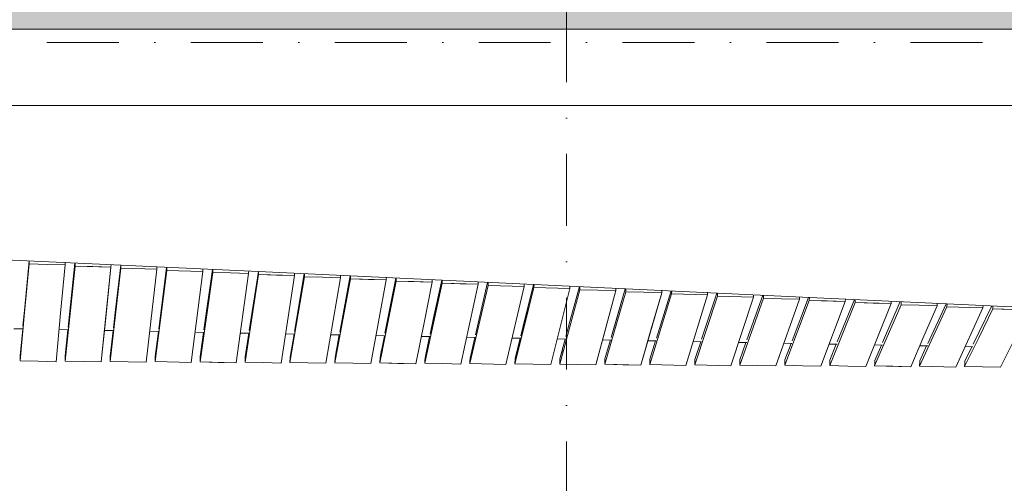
# Model space of a CAD drawing. Header units: millimetres. Extents: x -2530 to 151695, y -8763 to 71774.
# Tile 32 of 133: x 110460 to 115934, y 1335 to 3915. Entities that reach past the tile are written whole.
import ezdxf

# ---------------------------------------------------------------- set-up
doc = ezdxf.new("R2010")
doc.units = ezdxf.units.MM
doc.linetypes.add('RR_Level', pattern=[800, 400, -200, 0, -200])
for name, color, linetype, lineweight in [('A-FLOR-____-OTLN', 192, 'Continuous', 18), ('A-ROOF-____-PATT', 132, 'Continuous', 18), ('A-WALL-____-OTLN', 113, 'Continuous', 18), ('S-GRID-____-OTLN', 1, 'Continuous', 9)]:
    doc.layers.add(name, color=color, linetype=linetype, lineweight=lineweight)

# ---------------------------------------------------------------- blocks, each defined once
blk = doc.blocks.new('027_Gilde - ATC_FacadeModel_rvt-1-plot_V1 Copy 1')
at = {"layer": 'A-ROOF-____-PATT', "lineweight": 9}
h = blk.add_hatch(dxfattribs=at)
h.set_pattern_fill('FP_1', color=8, style=0, pattern_type=2)
h.set_pattern_definition([(0, (0, 0), (812.8, 203.2), [67.056, -542.544, 67.056, -542.544, -3251.2]), (0, (0, 0), (812.8, 203.2), [-1219.2, 67.056, -1152.144, 67.056, -542.544, -1422.4]), (0, (0, 0), (812.8, 203.2), [-3048, 67.056, -339.344, 67.056, -948.944]), (120, (304.8, 101.6), (-582.37636, 602.30545), [67.056, -542.544, 67.056, -542.544, -3251.2]), (120, (304.8, 101.6), (-582.37636, 602.30545), [-1219.2, 67.056, -1152.144, 67.056, -542.544, -1422.4]), (120, (304.8, 101.6), (-582.37636, 602.30545), [-3048, 67.056, -339.344, 67.056, -948.944]), (240, (406.4, 508), (-230.42364, -805.50545), [67.056, -542.544, 67.056, -542.544, -3251.2]), (240, (406.4, 508), (-230.42364, -805.50545), [-1219.2, 67.056, -1152.144, 67.056, -542.544, -1422.4]), (240, (406.4, 508), (-230.42364, -805.50545), [-3048, 67.056, -339.344, 67.056, -948.944])])
h.paths.add_polyline_path([(51009.7, -4538.2), (65122.7, -4538.2), (69734.2, 12361.8), (77301.3, 12361.8), (109159.8, 3861.8), (143425, 3861.8), (143424.6, 19116.3), (143372.5, 19102.3), (143380.3, 19073.3), (143187.1, 19021.6), (143179.3, 19050.5), (143090.8, 19026.7), (143098.5, 18997.8), (142944, 18956.4), (142936.2, 18985.2), (142812.8, 18952.1), (142820.5, 18923.3), (142666, 18881.9), (142658.2, 18910.7), (142520.6, 18873.8), (142528.3, 18845), (142373.7, 18803.6), (142366, 18832.3), (142214.8, 18791.7), (142222.5, 18763.1), (142068, 18721.7), (142060.2, 18750.3), (141876.3, 18700.9), (141883.9, 18672.4), (141768, 18641.3), (141760.2, 18669.8), (141543, 18611.5), (141550.6, 18583.1), (141434.7, 18552), (141426.9, 18580.4), (141192.8, 18517.6), (141200.4, 18489.2), (141084.5, 18458.2), (141076.7, 18486.5), (139169.2, 17974.8), (139169.2, 9724.8), (139163.5, 9594.1), (139146.4, 9464.4), (139118.1, 9336.6), (139078.7, 9211.8), (139028.7, 9090.9), (138968.2, 8974.8), (138897.9, 8864.5), (138818.3, 8760.6), (138729.9, 8664.2), (138633.4, 8575.8), (138529.6, 8496.1), (138419.2, 8425.8), (138303.1, 8365.4), (138182.2, 8315.3), (138057.4, 8275.9), (137929.7, 8247.6), (137799.9, 8230.5), (137669.2, 8224.8), (110234, 8225.3), (110113.1, 8230.5), (109973.5, 8249.8), (109855.6, 8275.9), (107383, 8937.3), (106400.5, 9195.7), (106266.9, 9159.9), (91617.5, 13083.8), (77249.6, 16861.2), (31941.5, 16861.2), (31941.5, 16959.3), (31905.8, 16925.4), (31875.8, 16925.3), (31875.8, 17125.6), (31904, 17152.4), (31904, 17167.8), (31834.5, 17101.7), (31804.1, 17101.5), (31804.1, 17211.8), (24866.5, 17211.8), (24866.5, -4538.2), (48118.7, -4538.2)])
h.paths.add_polyline_path([(59682.5, -356.6), (30491.5, -356.6), (30360, -350.5), (30229.6, -332.3), (30101.5, -302.2), (29976.7, -260.3), (29856.3, -207.2), (29741.3, -143.1), (29632.7, -68.7), (29531.5, 15.3), (29438.4, 108.4), (29354.3, 209.7), (29279.9, 318.3), (29215.9, 433.3), (29162.7, 553.7), (29120.9, 678.5), (29090.7, 806.6), (29072.6, 937), (29066.5, 1068.4), (29066.5, 11586.8), (29072.6, 11718.3), (29090.7, 11848.6), (29120.9, 11976.8), (29162.7, 12101.6), (29215.9, 12222), (29279.9, 12337), (29354.3, 12445.6), (29438.4, 12546.8), (29531.5, 12639.9), (29632.7, 12724), (29742.7, 12799.1), (29856.3, 12862.4), (29976.7, 12915.6), (30101.5, 12957.4), (30229.6, 12987.5), (30360, 13005.7), (30491.5, 13011.8), (63692.1, 13011.8), (63822.8, 13005.8), (63952.4, 12987.8), (64079.8, 12958), (64204, 12916.7), (64323.8, 12864.1), (64440.7, 12799.1), (64546.5, 12727.2), (64647.5, 12644), (64740.5, 12551.9), (64824.6, 12451.7), (64899.2, 12344.2), (64963.5, 12230.2), (65017.2, 12110.9), (65059.7, 11987.1), (65090.6, 11860), (65109.8, 11730.6), (65117, 11599.9), (65109.3, 11446.5), (65095.4, 11339.4), (65066.8, 11211.7), (62196.7, 693.3), (62146.8, 546.1), (62103.4, 445.1), (62039.8, 328.6), (61965.7, 218.5), (61881.7, 115.8), (61788.5, 21.3), (61686.8, -64.1), (61577.7, -139.6), (61462, -204.7), (61340.8, -258.7), (61215.1, -301.3), (61086, -331.9), (60954.5, -350.4), (60821.9, -356.6)])
h.paths.add_polyline_path([(106423, 7998.2), (106123.1, 8006.6), (106131.5, 8306.4), (106431.4, 8298.1), (106427, 8139.8)])
h.paths.add_polyline_path([(105838.9, 8060.8), (105549.5, 8139.8), (105628.5, 8429.2), (105917.9, 8350.3), (105860.5, 8139.8)])
h.paths.add_polyline_path([(106724.4, 8060.8), (106645.4, 8350.3), (106934.8, 8429.2), (107013.8, 8139.8), (106820.8, 8087.1)])
h.paths.add_polyline_path([(107303.2, 8218.8), (107224.3, 8508.2), (107513.7, 8587.2), (107592.6, 8297.8)])
h.paths.add_polyline_path([(105260.1, 8218.8), (104970.7, 8297.8), (105049.7, 8587.2), (105339.1, 8508.2), (105281.7, 8297.8)])
h.paths.add_polyline_path([(104681.3, 8376.7), (104391.8, 8455.7), (104470.8, 8745.1), (104760.2, 8666.2), (104702.8, 8455.7)])
h.paths.add_polyline_path([(104102.4, 8534.7), (103813, 8613.7), (103892, 8903.1), (104181.4, 8824.1), (104124, 8613.7)])
h.paths.add_polyline_path([(103523.6, 8692.6), (103234.2, 8771.6), (103313.1, 9061), (103602.6, 8982), (103529.6, 8714.8)])
h.paths.add_polyline_path([(102944.8, 8850.6), (102655.3, 8929.5), (102734.3, 9219), (103023.7, 9140), (102959.1, 8903.1)])
h.paths.add_polyline_path([(102365.9, 9008.5), (102076.5, 9087.5), (102155.5, 9376.9), (102444.9, 9297.9), (102401.8, 9140)])
h.paths.add_polyline_path([(101787.1, 9166.5), (101497.7, 9245.4), (101576.6, 9534.9), (101866.1, 9455.9), (101808.6, 9245.4)])
h.paths.add_polyline_path([(101208.2, 9324.4), (100918.8, 9403.4), (100997.8, 9692.8), (101287.2, 9613.8), (101244.1, 9455.9)])
h.paths.add_polyline_path([(100629.4, 9482.4), (100340, 9561.3), (100419, 9850.8), (100708.4, 9771.8), (100661.5, 9599.9)])
h.paths.add_polyline_path([(100050.6, 9640.3), (99761.1, 9719.3), (99840.1, 10008.7), (100129.5, 9929.7), (100078.3, 9742.1)])
h.paths.add_polyline_path([(99471.7, 9798.3), (99182.3, 9877.2), (99261.3, 10166.6), (99550.7, 10087.7), (99475.3, 9811.4)])
h.paths.add_polyline_path([(98892.9, 9956.2), (98603.5, 10035.2), (98682.4, 10324.6), (98971.9, 10245.6), (98914.4, 10035.2)])
h.paths.add_polyline_path([(98314.1, 10114.1), (98024.6, 10193.1), (98103.6, 10482.5), (98393, 10403.6), (98335.6, 10193.1)])
h.paths.add_polyline_path([(97735.2, 10272.1), (97445.8, 10351.1), (97524.8, 10640.5), (97814.2, 10561.5), (97749.5, 10324.6)])
h.paths.add_polyline_path([(97156.4, 10430), (96867, 10509), (96945.9, 10798.4), (97235.4, 10719.5)])
h.paths.add_polyline_path([(96577.5, 10588), (96288.1, 10667), (96367.1, 10956.4), (96656.5, 10877.4), (96620.6, 10745.9)])
h.paths.add_polyline_path([(95998.7, 10745.9), (95709.3, 10824.9), (95788.3, 11114.3), (96077.7, 11035.4), (96020.3, 10824.9)])
h.paths.add_polyline_path([(95419.9, 10903.9), (95130.4, 10982.9), (95209.4, 11272.3), (95498.8, 11193.3), (95441.4, 10982.9)])
h.paths.add_polyline_path([(94841, 11061.8), (94551.6, 11140.8), (94630.6, 11430.2), (94920, 11351.2), (94862.6, 11140.8)])
h.paths.add_polyline_path([(94262.2, 11219.8), (93972.8, 11298.7), (94051.7, 11588.2), (94341.2, 11509.2), (94326.8, 11456.7)])
h.paths.add_polyline_path([(93683.4, 11377.7), (93393.9, 11456.7), (93472.9, 11746.1), (93762.3, 11667.1), (93704.9, 11456.7)])
h.paths.add_polyline_path([(93104.5, 11535.7), (92815.1, 11614.6), (92894.1, 11904.1), (93183.5, 11825.1), (93126.1, 11614.6)])
h.paths.add_polyline_path([(92525.7, 11693.6), (92236.3, 11772.6), (92315.2, 12062), (92604.7, 11983), (92547.2, 11772.6)])
h.paths.add_polyline_path([(91946.8, 11851.6), (91657.4, 11930.5), (91736.4, 12220), (92025.8, 12141), (91968.4, 11930.5)])
h.paths.add_polyline_path([(91368, 12009.5), (91078.6, 12088.5), (91157.6, 12377.9), (91447, 12298.9), (91389.6, 12088.5)])
h.paths.add_polyline_path([(90789.2, 12167.5), (90499.7, 12246.4), (90578.7, 12535.8), (90868.1, 12456.9), (90825, 12298.9)])
h.paths.add_polyline_path([(90210.3, 12325.4), (89920.9, 12404.4), (89999.9, 12693.8), (90289.3, 12614.8), (90220.3, 12361.8)])
h.paths.add_polyline_path([(89631.5, 12483.4), (89342.1, 12562.3), (89421, 12851.7), (89710.5, 12772.8), (89674.6, 12641.3)])
h.paths.add_polyline_path([(89052.7, 12641.3), (88763.2, 12720.3), (88842.2, 13009.7), (89131.6, 12930.7), (89074.2, 12720.3)])
h.paths.add_polyline_path([(88473.8, 12799.2), (88184.4, 12878.2), (88263.4, 13167.6), (88552.8, 13088.7)])
h.paths.add_polyline_path([(87895, 12957.2), (87605.6, 13036.2), (87684.5, 13325.6), (87974, 13246.6)])
h.paths.add_polyline_path([(87316.1, 13115.1), (87026.7, 13194.1), (87105.7, 13483.5), (87395.1, 13404.6), (87339.9, 13202)])
h.paths.add_polyline_path([(86737.3, 13273.1), (86447.9, 13352.1), (86526.9, 13641.5), (86816.3, 13562.5)])
h.paths.add_polyline_path([(86158.5, 13431), (85869, 13510), (85948, 13799.4), (86237.4, 13720.4)])
h.paths.add_polyline_path([(85579.6, 13589), (85290.2, 13668), (85369.2, 13957.4), (85658.6, 13878.4), (85601.2, 13668)])
h.paths.add_polyline_path([(85000.8, 13746.9), (84711.4, 13825.9), (84790.3, 14115.3), (85079.8, 14036.3), (85022.3, 13825.9)])
h.paths.add_polyline_path([(84422, 13904.9), (84132.5, 13983.8), (84211.5, 14273.3), (84500.9, 14194.3), (84442.1, 13978.6)])
h.paths.add_polyline_path([(83843.1, 14062.8), (83553.7, 14141.8), (83632.7, 14431.2), (83922.1, 14352.2)])
h.paths.add_polyline_path([(83264.3, 14220.8), (82974.9, 14299.7), (83053.8, 14589.2), (83343.3, 14510.2)])
h.paths.add_polyline_path([(82685.4, 14378.7), (82396, 14457.7), (82475, 14747.1), (82764.4, 14668.1)])
h.paths.add_polyline_path([(82106.6, 14536.7), (81817.2, 14615.6), (81896.2, 14905), (82185.6, 14826.1)])
h.paths.add_polyline_path([(81527.8, 14694.6), (81238.3, 14773.6), (81317.3, 15063), (81606.7, 14984), (81544.3, 14755.2)])
h.paths.add_polyline_path([(80948.9, 14852.6), (80659.5, 14931.5), (80738.5, 15220.9), (81027.9, 15142)])
h.paths.add_polyline_path([(80370.1, 15010.5), (80080.7, 15089.5), (80159.6, 15378.9), (80449.1, 15299.9)])
h.paths.add_polyline_path([(79791.3, 15168.4), (79501.8, 15247.4), (79580.8, 15536.8), (79870.2, 15457.9)])
h.paths.add_polyline_path([(79212.4, 15326.4), (78923, 15405.4), (79002, 15694.8), (79291.4, 15615.8), (79255.5, 15484.3)])
h.paths.add_polyline_path([(78633.6, 15484.3), (78344.2, 15563.3), (78423.1, 15852.7), (78712.6, 15773.8), (78646.5, 15531.8)])
h.paths.add_polyline_path([(78054.3, 15640.6), (77764.5, 15724.2), (77845.6, 16010.3), (78133.7, 15931.7), (78077.1, 15724.2)])
h.paths.add_polyline_path([(77571.9, 15785.7), (77291.5, 15785.7), (77291.5, 16086.2), (77571.9, 16086.2), (77571.9, 16010.3)])
h.paths.add_polyline_path([(53891.5, 15786.2), (53891.5, 16086.2), (54191.5, 16086.2), (54191.5, 15786.2), (53900.6, 15786.2)])
h.paths.add_polyline_path([(52091.5, 15786.2), (52091.5, 16086.2), (52391.5, 16086.2), (52391.5, 15786.2)])
h.paths.add_polyline_path([(53591.5, 15786.2), (53291.5, 15786.2), (53291.5, 16086.2), (53591.5, 16086.2)])
h.paths.add_polyline_path([(52991.5, 15786.2), (52691.5, 15786.2), (52691.5, 16086.2), (52991.5, 16086.2)])
h.paths.add_polyline_path([(48118.7, 15786.2), (47891.5, 15786.2), (47891.5, 16086.2), (48191.5, 16086.2), (48191.5, 15786.2)])
h.paths.add_polyline_path([(48491.5, 15786.2), (48491.5, 16086.2), (48791.5, 16086.2), (48791.5, 15786.2)])
h.paths.add_polyline_path([(49091.5, 15786.2), (49091.5, 16086.2), (49391.5, 16086.2), (49391.5, 15786.2)])
h.paths.add_polyline_path([(49691.5, 15786.2), (49691.5, 16086.2), (49991.5, 16086.2), (49991.5, 15786.2)])
h.paths.add_polyline_path([(50291.5, 15786.2), (50291.5, 16086.2), (50591.5, 16086.2), (50591.5, 15786.2)])
h.paths.add_polyline_path([(50891.5, 15786.2), (50891.5, 16086.2), (51191.5, 16086.2), (51191.5, 15786.2)])
h.paths.add_polyline_path([(51491.5, 15786.2), (51491.5, 16086.2), (51791.5, 16086.2), (51791.5, 15786.2)])
h.paths.add_polyline_path([(59591.5, 15786.2), (59291.5, 15786.2), (59291.5, 16086.2), (59591.5, 16086.2)])
h.paths.add_polyline_path([(55091.5, 15786.2), (55091.5, 16086.2), (55391.5, 16086.2), (55391.5, 15786.2)])
h.paths.add_polyline_path([(58991.5, 15786.2), (58691.5, 15786.2), (58691.5, 16086.2), (58991.5, 16086.2)])
h.paths.add_polyline_path([(54491.5, 15786.2), (54491.5, 16086.2), (54791.5, 16086.2), (54791.5, 15786.2)])
h.paths.add_polyline_path([(75514, 15786.2), (75491.5, 15786.2), (75491.5, 16086.2), (75791.5, 16086.2), (75791.5, 15786.2)])
h.paths.add_polyline_path([(55691.5, 15786.2), (55691.5, 16086.2), (55991.5, 16086.2), (55991.5, 15786.2)])
h.paths.add_polyline_path([(58391.5, 15786.2), (58091.5, 15786.2), (58091.5, 16086.2), (58391.5, 16086.2)])
h.paths.add_polyline_path([(56291.5, 15786.2), (56291.5, 16086.2), (56591.5, 16086.2), (56591.5, 15786.2)])
h.paths.add_polyline_path([(56891.5, 15786.2), (56891.5, 16086.2), (57191.5, 16086.2), (57191.5, 15786.2)])
h.paths.add_polyline_path([(57491.5, 15786.2), (57491.5, 16086.2), (57791.5, 16086.2), (57791.5, 15786.2)])
h.paths.add_polyline_path([(44891.5, 15786.2), (44891.5, 16086.2), (45191.5, 16086.2), (45191.5, 15786.2)])
h.paths.add_polyline_path([(45491.5, 15786.2), (45491.5, 16086.2), (45791.5, 16086.2), (45791.5, 15786.2)])
h.paths.add_polyline_path([(46091.5, 15786.2), (46091.5, 16086.2), (46391.5, 16086.2), (46391.5, 15786.2)])
h.paths.add_polyline_path([(43391.5, 15786.2), (43091.5, 15786.2), (43091.5, 16086.2), (43391.5, 16086.2)])
h.paths.add_polyline_path([(42791.5, 15786.2), (42491.5, 15786.2), (42491.5, 16086.2), (42791.5, 16086.2)])
h.paths.add_polyline_path([(59891.5, 15786.2), (59891.5, 16086.2), (60191.5, 16086.2), (60191.5, 15786.2)])
h.paths.add_polyline_path([(44591.5, 15786.2), (44291.5, 15786.2), (44291.5, 16086.2), (44591.5, 16086.2)])
h.paths.add_polyline_path([(61091.5, 15786.2), (61091.5, 16086.2), (61391.5, 16086.2), (61391.5, 15786.2)])
h.paths.add_polyline_path([(61691.5, 15786.2), (61691.5, 16086.2), (61991.5, 16086.2), (61991.5, 15786.2)])
h.paths.add_polyline_path([(62291.5, 15786.2), (62291.5, 16086.2), (62591.5, 16086.2), (62591.5, 15786.2), (62573.4, 15786.2)])
h.paths.add_polyline_path([(60791.5, 15786.2), (60491.5, 15786.2), (60491.5, 16086.2), (60791.5, 16086.2)])
h.paths.add_polyline_path([(43991.5, 15786.2), (43691.5, 15786.2), (43691.5, 16086.2), (43991.5, 16086.2)])
h.paths.add_polyline_path([(76091.5, 15786.2), (76091.5, 16086.2), (76391.5, 16086.2), (76391.5, 15786.2)])
h.paths.add_polyline_path([(47591.5, 15786.2), (47291.5, 15786.2), (47291.5, 16086.2), (47591.5, 16086.2)])
h.paths.add_polyline_path([(46991.5, 15786.2), (46691.5, 15786.2), (46691.5, 16086.2), (46991.5, 16086.2)])
h.paths.add_polyline_path([(76691.5, 15786.2), (76691.5, 16086.2), (76991.5, 16086.2), (76991.5, 15786.2)])
h.paths.add_polyline_path([(73691.5, 15786.2), (73691.5, 16086.2), (73991.5, 16086.2), (73991.5, 15786.2), (73698.3, 15786.2)])
h.paths.add_polyline_path([(74291.5, 15786.2), (74291.5, 16086.2), (74591.5, 16085.6), (74591.5, 15786.2)])
h.paths.add_polyline_path([(74891.5, 15786.2), (74891.5, 16086.2), (75191.5, 16086.2), (75191.5, 15786.2)])
h.paths.add_polyline_path([(71291.5, 15786.2), (71291.5, 16086.2), (71591.5, 16086.2), (71591.5, 15786.2)])
h.paths.add_polyline_path([(71891.5, 15786.2), (71891.5, 16086.2), (72191.5, 16086.2), (72191.5, 15786.2)])
h.paths.add_polyline_path([(72491.5, 15786.2), (72491.5, 16086.2), (72791.5, 16086.2), (72791.5, 15786.2)])
h.paths.add_polyline_path([(73091.5, 15786.2), (73091.5, 16086.2), (73391.5, 16086.2), (73391.5, 15786.2)])
h.paths.add_polyline_path([(63491.5, 15786.2), (63491.5, 16086.2), (63791.5, 16086.2), (63791.5, 15786.2)])
h.paths.add_polyline_path([(65891.5, 15786.2), (65891.5, 16086.2), (66191.5, 16086.2), (66191.5, 15786.2)])
h.paths.add_polyline_path([(40991.5, 15786.2), (40691.5, 15786.2), (40691.5, 16086.2), (40991.5, 16086.2), (40991.5, 15803.5)])
h.paths.add_polyline_path([(65591.5, 15786.2), (65291.5, 15786.2), (65291.5, 16086.2), (65591.5, 16086.2)])
h.paths.add_polyline_path([(70991.5, 15786.2), (70691.5, 15786.2), (70691.5, 16086.2), (70991.5, 16086.2)])
h.paths.add_polyline_path([(36791.5, 15786.2), (36491.5, 15786.2), (36491.5, 16086.2), (36791.5, 16086.2)])
h.paths.add_polyline_path([(40391.5, 15786.2), (40091.5, 15786.2), (40091.5, 16086.2), (40391.5, 16086.2), (40391.5, 15836.7)])
h.paths.add_polyline_path([(39791.5, 15786.2), (39491.5, 15786.2), (39491.5, 16086.2), (39791.5, 16086.2), (39791.5, 15909.5)])
h.paths.add_polyline_path([(39191.5, 15786.2), (38891.5, 15786.2), (38891.5, 16086.2), (39191.5, 16086.2), (39191.5, 15982.2)])
h.paths.add_polyline_path([(38591.5, 15786.2), (38291.5, 15786.2), (38291.5, 16086.2), (38591.5, 16086.2), (38591.5, 16054.9)])
h.paths.add_polyline_path([(37991.5, 15786.2), (37691.5, 15786.2), (37691.5, 16086.2), (37991.5, 16086.2)])
h.paths.add_polyline_path([(37391.5, 15786.2), (37091.5, 15786.2), (37091.5, 16086.2), (37391.5, 16086.2)])
h.paths.add_polyline_path([(42191.5, 15786.2), (41891.5, 15786.2), (41891.5, 16086.2), (42191.5, 16086.2)])
h.paths.add_polyline_path([(41591.5, 15786.2), (41291.5, 15786.2), (41291.5, 16086.2), (41591.5, 16086.2)])
h.paths.add_polyline_path([(70391.5, 15786.2), (70091.5, 15786.2), (70091.5, 16086.2), (70391.5, 16086.2)])
h.paths.add_polyline_path([(69791.5, 15786.2), (69491.5, 15786.2), (69491.5, 16086.2), (69791.5, 16086.2)])
h.paths.add_polyline_path([(69191.5, 15786.2), (68891.5, 15786.2), (68891.5, 16086.2), (69191.5, 16086.2)])
h.paths.add_polyline_path([(68591.5, 15786.2), (68291.5, 15786.2), (68291.5, 16086.2), (68591.5, 16086.2)])
h.paths.add_polyline_path([(67991.5, 15786.2), (67691.5, 15786.2), (67691.5, 16086.2), (67991.5, 16086.2)])
h.paths.add_polyline_path([(62891.5, 15786.2), (62891.5, 16086.2), (63191.5, 16086.2), (63191.5, 15786.2)])
h.paths.add_polyline_path([(64091.5, 15786.2), (64091.5, 16086.2), (64391.5, 16086.2), (64391.5, 15786.2)])
h.paths.add_polyline_path([(64691.5, 15786.2), (64691.5, 16086.2), (64991.5, 16086.2), (64991.5, 15786.2)])
h.paths.add_polyline_path([(67391.5, 15786.2), (67091.5, 15786.2), (67091.5, 16086.2), (67391.5, 16086.2)])
h.paths.add_polyline_path([(66791.5, 15786.2), (66491.5, 15786.2), (66491.5, 16086.2), (66791.5, 16086.2)])
h.paths.add_polyline_path([(36191.5, 15786.2), (35891.5, 15786.2), (35891.5, 16086.2), (36191.5, 16086.2)])
h.paths.add_polyline_path([(34091.5, 15786.2), (34091.5, 16086.2), (34391.5, 16086.2), (34391.5, 15786.2)])
h.paths.add_polyline_path([(35591.5, 15786.2), (35291.5, 15786.2), (35291.5, 16086.2), (35591.5, 16086.2)])
h.paths.add_polyline_path([(33191.5, 15786.2), (32891.5, 15786.2), (32891.5, 16086.2), (33191.5, 16086.2)])
h.paths.add_polyline_path([(32591.5, 15786.2), (32291.5, 15786.2), (32291.5, 16086.2), (32591.5, 16086.2)])
h.paths.add_polyline_path([(34991.5, 15786.2), (34691.5, 15786.2), (34691.5, 16086.2), (34991.5, 16086.2)])
h.paths.add_polyline_path([(33491.5, 15786.2), (33491.5, 16086.2), (33791.5, 16086.2), (33791.5, 15786.2)])
h.paths.add_polyline_path([(39191.5, 16386.2), (38891.5, 16386.2), (38891.5, 16686.2), (39191.5, 16686.2)])
h.paths.add_polyline_path([(139429.5, 16982.1), (139350.5, 17271.5), (139639.9, 17350.4), (139718.9, 17061)])
h.paths.add_polyline_path([(140008.3, 17140), (139929.3, 17429.4), (140218.8, 17508.4), (140297.7, 17219), (140218.8, 17197.4)])
h.paths.add_polyline_path([(140587.2, 17297.9), (140508.2, 17587.4), (140797.6, 17666.3), (140876.6, 17376.9), (140628.8, 17309.3)])
h.paths.add_polyline_path([(141166, 17455.9), (141087, 17745.3), (141376.4, 17824.3), (141455.4, 17534.9), (141376.4, 17513.3)])
h.paths.add_polyline_path([(141744.8, 17613.8), (141665.9, 17903.3), (141955.3, 17982.2), (142034.3, 17692.8), (141955.3, 17671.3)])
h.paths.add_polyline_path([(142324.1, 17770.1), (142244.7, 18061.2), (142532.8, 18139.8), (142613.9, 17853.7), (142372, 17784)])
h.paths.add_polyline_path([(142903, 17928.1), (142823.5, 18219.2), (143111.7, 18297.8), (143192.7, 18011.7)])
at = {"layer": 'A-FLOR-____-OTLN', "color": 210}
for p, q in [((109104.1, 3436.8), (143840, 3436.8)), ((109341.6, 2627), (111788.7, 2512.6)), ((111788.7, 2512.6), (112299, 2488.7)), ((112299, 2488.7), (112809.3, 2464.9)), ((112809.3, 2464.9), (114850.4, 2369.4)), ((114850.4, 2369.4), (116381.2, 2297.9)), ((110427.4, 2194.9), (110479.1, 2193.9)), ((110679.2, 2190.2), (110729.6, 2189.2)), ((110930.9, 2185.4), (110982.6, 2184.5)), ((111182.7, 2180.7), (111234.3, 2179.7)), ((111434.5, 2175.9), (111486.1, 2175)), ((111686.3, 2171.2), (111737.8, 2170.2)), ((111938.1, 2166.5), (111989.6, 2165.5)), ((112189.9, 2161.7), (112238.9, 2160.8)), ((112442.1, 2157), (112490.5, 2156)), ((112693.5, 2152.2), (112742, 2151.3)), ((112945.3, 2147.5), (112993.5, 2146.6)), ((113197.2, 2142.7), (113245, 2141.8)), ((113449, 2138), (113496.5, 2137.1)), ((113700.9, 2133.2), (113748, 2132.3)), ((113952.7, 2128.5), (113999.5, 2127.6)), ((114204.6, 2123.7), (114251, 2122.9)), ((114456.5, 2119), (114502.5, 2118.1)), ((114708.4, 2114.3), (114754, 2113.4)), ((114960.3, 2109.5), (115005.5, 2108.7)), ((115212.2, 2104.8), (115256.9, 2103.9)), ((115464.2, 2100), (115508.4, 2099.2)), ((115716.1, 2095.3), (115759.9, 2094.4))]:
    blk.add_line(p, q, dxfattribs=at)
at = {"layer": 'A-WALL-____-OTLN', "color": 210}
for p, q in [((109159.8, 3861.8), (143425, 3861.8)), ((143850, 3436.8), (109104.1, 3436.8)), ((110512.5, 2555.7), (110487.6, 2286.1)), ((110487.6, 2286.1), (110512.5, 2555.7)), ((110488.4, 2315.3), (110512.1, 2572.2)), ((110512.1, 2572.2), (110488.4, 2315.3)), ((110512.5, 2555.7), (110512.9, 2570.3)), ((110512.9, 2570.3), (110512.5, 2555.7)), ((110512.5, 2555.7), (110612.5, 2552.9)), ((110512.5, 2555.7), (110612.5, 2552.9)), ((110712.5, 2550.1), (110612.5, 2552.9)), ((110712.5, 2550.1), (110612.5, 2552.9)), ((110712.5, 2550.1), (110687.6, 2280.8)), ((110712.5, 2550.1), (110687.6, 2280.8)), ((110712.5, 2550.1), (110712.9, 2564.7)), ((110712.9, 2564.7), (110712.5, 2550.1)), ((110712.7, 2015), (110767.7, 2543.8)), ((110767.1, 2560.3), (110730.1, 2204)), ((110740.2, 2279.4), (110767.7, 2543.8)), ((110767.7, 2543.8), (110768.1, 2558.4)), ((110768.1, 2558.4), (110767.7, 2543.8)), ((110767.7, 2543.8), (110967.6, 2538.2)), ((110767.7, 2543.8), (110867.7, 2541)), ((110967.6, 2538.2), (110867.7, 2541)), ((110967.6, 2538.2), (110912.7, 2010)), ((110967.6, 2538.2), (110940.2, 2274.1)), ((110967.6, 2538.2), (110968, 2552.8)), ((110968, 2552.8), (110967.6, 2538.2)), ((111022.8, 2531.8), (110992.8, 2272.7)), ((110993.6, 2301.9), (111022.1, 2548.4)), ((111022.1, 2548.4), (110993.6, 2301.9)), ((111022.8, 2531.8), (111023.2, 2546.5)), ((111023.2, 2546.5), (111022.8, 2531.8)), ((111022.8, 2531.8), (111222.8, 2526.3)), ((111222.8, 2526.3), (111022.8, 2531.8)), ((111222.8, 2526.3), (111162.8, 2008.6)), ((111222.8, 2526.3), (111162.8, 2008.6)), ((111212.8, 2012), (111278, 2519.9)), ((111212.8, 2012), (111278, 2519.9)), ((111222.8, 2526.3), (111223.2, 2540.9)), ((111223.2, 2540.9), (111222.8, 2526.3)), ((111233.2, 2194.4), (111277.1, 2536.5)), ((111277.1, 2536.5), (111233.2, 2194.4)), ((111278, 2519.9), (111278.4, 2536.4)), ((111278.4, 2534.5), (111278, 2519.9)), ((111278, 2519.9), (111477.9, 2514.3)), ((111477.9, 2514.3), (111278, 2519.9)), ((111477.9, 2514.3), (111478.3, 2527.1)), ((111478.3, 2527.1), (111477.9, 2514.3)), ((111484.8, 2189.5), (111532.1, 2524.6)), ((111532.1, 2524.6), (111484.8, 2189.5)), ((111533.1, 2507.9), (111533.6, 2524.5)), ((111533.6, 2524.5), (111533.1, 2507.9)), ((111477.9, 2514.3), (111412.8, 2007.1)), ((111477.9, 2514.3), (111412.8, 2007.1)), ((111462.8, 2010.6), (111533.1, 2507.9)), ((111462.8, 2010.6), (111533.1, 2507.9)), ((111533.1, 2507.9), (111633.1, 2505.2)), ((111533.1, 2507.9), (111633.1, 2505.2)), ((111733.1, 2502.4), (111633.1, 2505.2)), ((111733.1, 2502.4), (111633.1, 2505.2)), ((111733.1, 2502.4), (111662.9, 2005.6)), ((111733.1, 2502.4), (111662.9, 2005.6)), ((111712.9, 2009.1), (111788.3, 2496)), ((111712.9, 2009.1), (111788.3, 2496)), ((111733.1, 2502.4), (111733.4, 2515.2)), ((111733.4, 2515.2), (111733.1, 2502.4)), ((111736.3, 2184.7), (111787.1, 2512.6)), ((111787.1, 2512.6), (111736.3, 2184.7)), ((111788.3, 2496), (111788.7, 2510.7)), ((111788.7, 2510.7), (111788.3, 2496)), ((111788.3, 2496), (111988.2, 2490.5)), ((111788.3, 2496), (111888.2, 2493.2)), ((111988.2, 2490.5), (111888.2, 2493.2)), ((111988.2, 2490.5), (111913, 2004.1)), ((111988.2, 2490.5), (111913, 2004.1)), ((111962.9, 2007.6), (112043.4, 2484.1)), ((111962.9, 2007.6), (112043.4, 2484.1)), ((111987.9, 2179.9), (112042, 2500.7)), ((112042, 2500.7), (111987.9, 2179.9)), ((111988.2, 2490.5), (111988.6, 2505.1)), ((111988.6, 2505.1), (111988.2, 2490.5)), ((112043.4, 2484.1), (112043.8, 2500.6)), ((112043.8, 2500.6), (112043.4, 2484.1)), ((112043.4, 2484.1), (112143.4, 2481.3)), ((112043.4, 2484.1), (112143.4, 2481.3)), ((112243.4, 2478.5), (112143.4, 2481.3)), ((112243.4, 2478.5), (112143.4, 2481.3)), ((112243.4, 2478.5), (112163, 2002.6)), ((112243.4, 2478.5), (112163, 2002.6)), ((112213, 2006.2), (112298.6, 2472.1)), ((112297, 2488.8), (112239.4, 2175.1)), ((112243.4, 2478.5), (112243.7, 2491.3)), ((112243.7, 2491.3), (112243.4, 2478.5)), ((112298.6, 2472.1), (112298.9, 2486.8)), ((112298.9, 2486.8), (112298.6, 2472.1)), ((112298.6, 2472.1), (112398.6, 2469.4)), ((112498.5, 2466.6), (112298.6, 2472.1)), ((112498.5, 2466.6), (112398.6, 2469.4)), ((112498.5, 2466.6), (112455.8, 2233.9)), ((112498.5, 2466.6), (112455.8, 2233.9)), ((112552, 2476.9), (112490.9, 2170.3)), ((112498.5, 2466.6), (112498.9, 2481.3)), ((112498.9, 2481.3), (112498.5, 2466.6)), ((112553.7, 2460.2), (112554.1, 2476.8)), ((112554.1, 2476.8), (112553.7, 2460.2)), ((112806.9, 2465), (112742.5, 2165.6)), ((112753.7, 2454.7), (112754.1, 2467.4)), ((112754.1, 2467.4), (112753.7, 2454.7)), ((112761.7, 2255.2), (112806.9, 2465)), ((112463, 2004.7), (112553.7, 2460.2)), ((112553.7, 2460.2), (112753.7, 2454.7)), ((112553.7, 2460.2), (112653.7, 2457.4)), ((112753.7, 2454.7), (112653.7, 2457.4)), ((112753.7, 2454.7), (112708.4, 2227.2)), ((112753.7, 2454.7), (112708.4, 2227.2)), ((112713.1, 2003.2), (112808.8, 2448.2)), ((112761, 2225.7), (112808.8, 2448.2)), ((112809.2, 2462.9), (112808.8, 2448.2)), ((112808.8, 2448.2), (113008.9, 2442.7)), ((112808.8, 2448.2), (112908.8, 2445.5)), ((113008.9, 2442.7), (112908.8, 2445.5)), ((113008.9, 2442.7), (112961, 2220.5)), ((113008.9, 2442.7), (112961, 2220.5)), ((112963.1, 2001.8), (113064, 2436.3)), ((112963.1, 2001.8), (113064, 2436.3)), ((112994, 2160.8), (113061.8, 2453.1)), ((113061.8, 2453.1), (112994, 2160.8)), ((113008.9, 2442.7), (113009.2, 2455.5)), ((113009.2, 2455.5), (113008.9, 2442.7)), ((113064, 2436.3), (113064.4, 2451)), ((113064.4, 2451), (113064, 2436.3)), ((113064, 2436.3), (113264, 2430.8)), ((113264, 2430.8), (113064, 2436.3)), ((113264, 2430.8), (113163.3, 1996.7)), ((113264, 2430.8), (113163.3, 1996.7)), ((113213.2, 2000.3), (113319.1, 2424.3)), ((113245.5, 2156), (113316.7, 2441.1)), ((113264, 2430.8), (113264.4, 2445.5)), ((113264.4, 2445.5), (113264, 2430.8)), ((113319.1, 2424.3), (113266.1, 2212.3)), ((113316.7, 2441.1), (113266.9, 2241.8)), ((113319.1, 2424.3), (113319.6, 2441)), ((113319.6, 2441), (113319.1, 2424.3)), ((113319.1, 2424.3), (113519.2, 2418.8)), ((113519.2, 2418.8), (113319.1, 2424.3)), ((113519.2, 2418.8), (113413.3, 1995.3)), ((113519.2, 2418.8), (113413.3, 1995.3)), ((113574.3, 2412.4), (113518.7, 2205.6)), ((113518.7, 2205.6), (113574.3, 2412.4)), ((113519.2, 2418.8), (113519.5, 2431.7)), ((113519.5, 2431.7), (113519.2, 2418.8)), ((113571.7, 2429.2), (113519.5, 2235.1)), ((113574.3, 2412.4), (113574.7, 2427.2)), ((113574.7, 2427.2), (113574.3, 2412.4)), ((113574.3, 2412.4), (113774.3, 2406.9)), ((113774.3, 2406.9), (113574.3, 2412.4)), ((113826.6, 2417.3), (113748.5, 2146.5)), ((113772.1, 2228.4), (113826.6, 2417.3)), ((113774.7, 2421.7), (113774.3, 2406.9)), ((113774.3, 2406.9), (113774.7, 2419.7)), ((113829.4, 2400.5), (113829.8, 2415.2)), ((113829.8, 2415.2), (113829.4, 2400.5)), ((114029.5, 2395), (114029.9, 2409.7)), ((114029.9, 2409.7), (114029.5, 2395)), ((113774.3, 2406.9), (113663.4, 1993.8)), ((113713.3, 1997.4), (113829.4, 2400.5)), ((113713.3, 1997.4), (113829.4, 2400.5)), ((113774.3, 2406.9), (113718.9, 2200.4)), ((113829.4, 2400.5), (113929.5, 2397.7)), ((113829.4, 2400.5), (113929.5, 2397.7)), ((114029.5, 2395), (113913.5, 1992.3)), ((114029.5, 2395), (113929.5, 2397.7)), ((114029.5, 2395), (113929.5, 2397.7)), ((113963.3, 1995.9), (114084.5, 2388.5)), ((113963.3, 1995.9), (114084.5, 2388.5)), ((114029.5, 2395), (113971.5, 2193.6)), ((114000, 2141.8), (114081.4, 2405.4)), ((114081.4, 2405.4), (114000, 2141.8)), ((114085, 2405.2), (114084.5, 2388.5)), ((114084.5, 2388.5), (114084.9, 2403.3)), ((114084.5, 2388.5), (114284.7, 2383)), ((114284.7, 2383), (114084.5, 2388.5)), ((114284.7, 2383), (114163.5, 1990.8)), ((114284.7, 2383), (114163.5, 1990.8)), ((114213.3, 1994.4), (114339.7, 2376.6)), ((114213.3, 1994.4), (114339.7, 2376.6)), ((114251.5, 2137.1), (114336.3, 2393.5)), ((114336.3, 2393.5), (114251.5, 2137.1)), ((114285.1, 2397.8), (114284.7, 2383)), ((114284.7, 2383), (114285, 2395.9)), ((114339.7, 2376.6), (114340.1, 2393.3)), ((114340.1, 2393.3), (114339.7, 2376.6)), ((114339.7, 2376.6), (114539.8, 2371.1)), ((114539.8, 2371.1), (114339.7, 2376.6)), ((114539.8, 2371.1), (114413.6, 1989.4)), ((114539.8, 2371.1), (114413.6, 1989.4)), ((114463.4, 1993), (114594.8, 2364.6)), ((114463.4, 1993), (114594.8, 2364.6)), ((114503, 2132.4), (114591.1, 2381.6)), ((114591.1, 2381.6), (114503, 2132.4)), ((114539.8, 2371.1), (114540.2, 2384)), ((114540.2, 2384), (114539.8, 2371.1)), ((114594.8, 2364.6), (114595.3, 2381.4)), ((114595.3, 2381.4), (114594.8, 2364.6)), ((114594.8, 2364.6), (114694.9, 2361.9)), ((114594.8, 2364.6), (114694.9, 2361.9)), ((114795, 2359.2), (114663.7, 1987.9)), ((114795, 2359.2), (114663.7, 1987.9)), ((114795, 2359.2), (114694.9, 2361.9)), ((114795, 2359.2), (114694.9, 2361.9)), ((114754.5, 2127.7), (114846, 2369.7)), ((114846, 2369.7), (114754.5, 2127.7)), ((114795, 2359.2), (114795.3, 2372)), ((114795.3, 2372), (114795, 2359.2)), ((114850, 2352.7), (114850.4, 2367.5)), ((114850.4, 2367.5), (114850, 2352.7)), ((115006, 2123), (115100.8, 2357.7)), ((115100.8, 2357.7), (115006, 2123)), ((115050.2, 2347.2), (115050.6, 2362)), ((115050.6, 2362), (115050.2, 2347.2)), ((115105.1, 2340.7), (115105.6, 2357.5)), ((115105.6, 2357.5), (115105.1, 2340.7)), ((110478.5, 2208.9), (110488.4, 2315.3)), ((110488.4, 2315.3), (110478.5, 2208.9)), ((110981.7, 2199.2), (110993.6, 2301.9)), ((110993.6, 2301.9), (110981.7, 2199.2)), ((114713.4, 1991.5), (114850, 2352.7)), ((114713.4, 1991.5), (114850, 2352.7)), ((114850, 2352.7), (115050.2, 2347.2)), ((114850, 2352.7), (114950.1, 2350)), ((115050.2, 2347.2), (114913.8, 1986.4)), ((115050.2, 2347.2), (114913.8, 1986.4)), ((115050.2, 2347.2), (114950.1, 2350)), ((114963.5, 1990), (115105.1, 2340.7)), ((114963.5, 1990), (115105.1, 2340.7)), ((115105.1, 2340.7), (115305.3, 2335.3)), ((115105.1, 2340.7), (115205.2, 2338)), ((115305.3, 2335.3), (115163.8, 1984.9)), ((115305.3, 2335.3), (115163.8, 1984.9)), ((115305.3, 2335.3), (115205.2, 2338)), ((115213.5, 1988.6), (115360.2, 2328.8)), ((115257.5, 2118.3), (115355.6, 2345.8)), ((115355.6, 2345.8), (115257.5, 2118.3)), ((115305.3, 2335.3), (115305.7, 2348.2)), ((115305.7, 2348.2), (115305.3, 2335.3)), ((115360.2, 2328.8), (115360.6, 2343.6)), ((115360.6, 2343.6), (115360.2, 2328.8)), ((115360.2, 2328.8), (115460.4, 2326.1)), ((115360.2, 2328.8), (115460.4, 2326.1)), ((115560.5, 2323.4), (115460.4, 2326.1)), ((115560.5, 2323.4), (115460.4, 2326.1)), ((115463.5, 1987.1), (115615.4, 2316.9)), ((115463.5, 1987.1), (115615.4, 2316.9)), ((115560.5, 2323.4), (115487.2, 2153.4)), ((115560.5, 2323.4), (115487.2, 2153.4)), ((115508.9, 2113.6), (115610.4, 2333.9)), ((115610.4, 2333.9), (115508.9, 2113.6)), ((115560.5, 2323.4), (115560.9, 2338.2)), ((115560.9, 2338.2), (115560.5, 2323.4)), ((115615.4, 2316.9), (115615.8, 2333.7)), ((115615.8, 2333.7), (115615.4, 2316.9)), ((115615.4, 2316.9), (115815.7, 2311.4)), ((115815.7, 2311.4), (115615.4, 2316.9)), ((115815.7, 2311.4), (115664, 1982)), ((115815.7, 2311.4), (115664, 1982)), ((115870.5, 2304.9), (115792, 2145.3)), ((115792, 2145.3), (115870.5, 2304.9)), ((115792.8, 2175), (115865.1, 2322)), ((115865.1, 2322), (115792.8, 2175)), ((115815.7, 2311.4), (115816, 2324.3)), ((115816, 2324.3), (115815.7, 2311.4)), ((115870.5, 2304.9), (115870.9, 2319.8)), ((115870.9, 2319.8), (115870.5, 2304.9)), ((115870.5, 2304.9), (116070.8, 2299.5)), ((115870.5, 2304.9), (115970.7, 2302.2)), ((116070.8, 2299.5), (115914, 1980.5)), ((110462.7, 2016.4), (110487.6, 2286.1)), ((110462.7, 2016.4), (110487.6, 2286.1)), ((110662.6, 2011.5), (110687.6, 2280.8)), ((110662.6, 2011.5), (110687.6, 2280.8)), ((110712.7, 2015), (110740.2, 2279.4)), ((110912.7, 2010), (110940.2, 2274.1)), ((110962.8, 2013.5), (110992.8, 2272.7)), ((112742.5, 2165.6), (112761.7, 2255.2)), ((110463.4, 2045.6), (110477.2, 2194)), ((110477.2, 2194), (110463.4, 2045.6)), ((112413.1, 2001.2), (112455.8, 2233.9)), ((112413.1, 2001.2), (112455.8, 2233.9)), ((112663.2, 1999.7), (112708.4, 2227.2)), ((112663.2, 1999.7), (112708.4, 2227.2)), ((112713.1, 2003.2), (112761, 2225.7)), ((112913.2, 1998.2), (112961, 2220.5)), ((112913.2, 1998.2), (112961, 2220.5)), ((113213.2, 2000.3), (113266.1, 2212.3)), ((113266.9, 2241.8), (113245.5, 2156)), ((113463.2, 1998.8), (113518.7, 2205.6)), ((113463.2, 1998.8), (113518.7, 2205.6)), ((113519.5, 2235.1), (113497, 2151.3)), ((113663.4, 1993.8), (113718.9, 2200.4)), ((113748.5, 2146.5), (113772.1, 2228.4)), ((113913.5, 1992.3), (113971.5, 2193.6)), ((110728.6, 2189.2), (110713.5, 2044.2)), ((110963.5, 2042.8), (110980, 2184.5)), ((110980, 2184.5), (110963.5, 2042.8)), ((111213.6, 2041.3), (111231.4, 2179.8)), ((111231.4, 2179.8), (111213.6, 2041.3)), ((111463.6, 2039.9), (111482.7, 2175)), ((111482.7, 2175), (111463.6, 2039.9)), ((111713.7, 2038.4), (111734.1, 2170.3)), ((111734.1, 2170.3), (111713.7, 2038.4)), ((111963.7, 2037), (111985.4, 2165.6)), ((111985.4, 2165.6), (111963.7, 2037)), ((112236.8, 2160.8), (112213.8, 2035.5)), ((112488.1, 2156.1), (112463.8, 2034.1)), ((112713.9, 2032.7), (112739.4, 2151.4)), ((112739.4, 2151.4), (112713.9, 2032.7)), ((112963.9, 2031.2), (112990.7, 2146.6)), ((112990.7, 2146.6), (112963.9, 2031.2)), ((113214, 2029.8), (113242, 2141.9)), ((113242, 2141.9), (113214, 2029.8)), ((113493.2, 2137.2), (113464, 2028.3)), ((115413.9, 1983.5), (115487.2, 2153.4)), ((115413.9, 1983.5), (115487.2, 2153.4)), ((115713.6, 1985.6), (115792, 2145.3)), ((115713.6, 1985.6), (115792, 2145.3)), ((115760.4, 2108.9), (115792.8, 2175)), ((115792.8, 2175), (115760.4, 2108.9)), ((115914, 1980.5), (115992.4, 2140)), ((113714, 2026.9), (113744.5, 2132.4)), ((113744.5, 2132.4), (113714, 2026.9)), ((113964.1, 2025.4), (113995.7, 2127.7)), ((113995.7, 2127.7), (113964.1, 2025.4)), ((114214.1, 2024), (114246.9, 2123)), ((114246.9, 2123), (114214.1, 2024)), ((114464.2, 2022.6), (114498, 2118.2)), ((114498, 2118.2), (114464.2, 2022.6)), ((114714.2, 2021.1), (114749.1, 2113.5)), ((114749.1, 2113.5), (114714.2, 2021.1)), ((114964.3, 2019.7), (115000.2, 2108.8)), ((115000.2, 2108.8), (114964.3, 2019.7)), ((115214.3, 2018.2), (115251.3, 2104)), ((115251.3, 2104), (115214.3, 2018.2)), ((115464.3, 2016.8), (115502.3, 2099.3)), ((115502.3, 2099.3), (115464.3, 2016.8)), ((115714.4, 2015.3), (115753.3, 2094.6)), ((115753.3, 2094.6), (115714.4, 2015.3)), ((110463, 2031), (110462.7, 2016.4)), ((110462.7, 2016.4), (110463, 2031)), ((110463.4, 2045.6), (110463, 2031)), ((110463.4, 2045.6), (110463, 2031)), ((110713.1, 2029.6), (110712.7, 2015)), ((110712.7, 2015), (110713.1, 2029.6)), ((110713.5, 2044.2), (110713.1, 2029.6)), ((110713.5, 2044.2), (110713.1, 2029.6)), ((110962.8, 2013.5), (110963.1, 2028.1)), ((110963.5, 2042.8), (110963.1, 2028.1)), ((111213.6, 2041.3), (111212.8, 2012)), ((111212.8, 2012), (111213.2, 2026.7)), ((111213.6, 2041.3), (111213.2, 2026.7)), ((111463.6, 2039.9), (111462.8, 2010.6)), ((111462.8, 2010.6), (111463.6, 2039.9)), ((111713.7, 2038.4), (111713.3, 2023.8)), ((111713.7, 2038.4), (111713.3, 2023.8)), ((111963.7, 2037), (111962.9, 2007.6)), ((111962.9, 2007.6), (111963.7, 2037)), ((112213, 2006.2), (112226.1, 2077.7)), ((112213.8, 2035.5), (112213, 2006.2)), ((112213.8, 2035.5), (112213.4, 2020.9)), ((112213.8, 2035.5), (112221.5, 2077.7)), ((112463, 2004.7), (112477.6, 2077.7)), ((112463.8, 2034.1), (112463, 2004.7)), ((112463, 2004.7), (112463.8, 2034.1)), ((112463.8, 2034.1), (112472.5, 2077.7)), ((112713.9, 2032.7), (112713.5, 2017.9)), ((112713.9, 2032.7), (112713.5, 2017.9)), ((112963.9, 2031.2), (112963.5, 2016.5)), ((112963.9, 2031.2), (112963.5, 2016.5)), ((113214, 2029.8), (113213.2, 2000.3)), ((113213.2, 2000.3), (113214, 2029.8)), ((113464, 2028.3), (113463.2, 1998.8)), ((113464, 2028.3), (113463.6, 2013.6)), ((113464, 2028.3), (113477.3, 2077.7)), ((113714, 2026.9), (113713.6, 2012.1)), ((113714, 2026.9), (113713.6, 2012.1)), ((110462.7, 2016.4), (110562.6, 2014)), ((110462.7, 2016.4), (110562.6, 2014)), ((110662.6, 2011.5), (110562.6, 2014)), ((110562.6, 2014), (110662.6, 2011.5)), ((110712.7, 2015), (110812.7, 2012.5)), ((110712.7, 2015), (110812.7, 2012.5)), ((110912.7, 2010), (110812.7, 2012.5)), ((110812.7, 2012.5), (110912.7, 2010)), ((110962.8, 2013.5), (111062.8, 2011)), ((110962.8, 2013.5), (111162.8, 2008.6)), ((111162.8, 2008.6), (111062.8, 2011)), ((111412.8, 2007.1), (111212.8, 2012)), ((111212.8, 2012), (111412.8, 2007.1)), ((111662.9, 2005.6), (111462.8, 2010.6)), ((111462.8, 2010.6), (111562.9, 2008.1)), ((111562.9, 2008.1), (111662.9, 2005.6)), ((111713.3, 2023.8), (111712.9, 2009.1)), ((111712.9, 2009.1), (111713.3, 2023.8)), ((111712.9, 2009.1), (111812.9, 2006.6)), ((111712.9, 2009.1), (111812.9, 2006.6)), ((111913, 2004.1), (111812.9, 2006.6)), ((111812.9, 2006.6), (111913, 2004.1)), ((112163, 2002.6), (111962.9, 2007.6)), ((111962.9, 2007.6), (112063, 2005.1)), ((112063, 2005.1), (112163, 2002.6)), ((112213, 2006.2), (112213.4, 2020.9)), ((112413.1, 2001.2), (112213, 2006.2)), ((112213, 2006.2), (112413.1, 2001.2)), ((112663.2, 1999.7), (112463, 2004.7)), ((112463, 2004.7), (112563.1, 2002.2)), ((112563.1, 2002.2), (112663.2, 1999.7)), ((112713.5, 2017.9), (112713.1, 2003.2)), ((112713.1, 2003.2), (112713.5, 2017.9)), ((112713.1, 2003.2), (112813.2, 2000.7)), ((112713.1, 2003.2), (112813.2, 2000.7)), ((112913.2, 1998.2), (112813.2, 2000.7)), ((112813.2, 2000.7), (112913.2, 1998.2)), ((112963.5, 2016.5), (112963.1, 2001.8)), ((112963.1, 2001.8), (112963.5, 2016.5)), ((113163.3, 1996.7), (112963.1, 2001.8)), ((112963.1, 2001.8), (113163.3, 1996.7)), ((113413.3, 1995.3), (113213.2, 2000.3)), ((113213.2, 2000.3), (113413.3, 1995.3)), ((113463.2, 1998.8), (113463.6, 2013.6)), ((113663.4, 1993.8), (113463.2, 1998.8)), ((113463.2, 1998.8), (113663.4, 1993.8)), ((113713.6, 2012.1), (113713.3, 1997.4)), ((113713.3, 1997.4), (113713.6, 2012.1)), ((113913.5, 1992.3), (113713.3, 1997.4)), ((113713.3, 1997.4), (113813.4, 1994.8)), ((113813.4, 1994.8), (113913.5, 1992.3)), ((113964.1, 2025.4), (113963.3, 1995.9)), ((113963.3, 1995.9), (113964.1, 2025.4)), ((114163.5, 1990.8), (113963.3, 1995.9)), ((113963.3, 1995.9), (114163.5, 1990.8)), ((114214.1, 2024), (114213.3, 1994.4)), ((114213.3, 1994.4), (114214.1, 2024)), ((114413.6, 1989.4), (114213.3, 1994.4)), ((114213.3, 1994.4), (114413.6, 1989.4)), ((114464.2, 2022.6), (114463.4, 1993)), ((114463.4, 1993), (114464.2, 2022.6)), ((114463.4, 1993), (114563.5, 1990.4)), ((114463.4, 1993), (114563.5, 1990.4)), ((114663.7, 1987.9), (114563.5, 1990.4)), ((114563.5, 1990.4), (114663.7, 1987.9)), ((114714.2, 2021.1), (114713.4, 1991.5)), ((114713.4, 1991.5), (114713.8, 2006.3)), ((114713.4, 1991.5), (114813.6, 1989)), ((114713.4, 1991.5), (114813.6, 1989)), ((114714.2, 2021.1), (114713.8, 2006.3)), ((114913.8, 1986.4), (114813.6, 1989)), ((114813.6, 1989), (114913.8, 1986.4)), ((114964.3, 2019.7), (114963.5, 1990)), ((114963.5, 1990), (114964.3, 2019.7)), ((114963.5, 1990), (115063.6, 1987.5)), ((114963.5, 1990), (115063.6, 1987.5)), ((115163.8, 1984.9), (115063.6, 1987.5)), ((115063.6, 1987.5), (115163.8, 1984.9)), ((115213.9, 2003.4), (115213.5, 1988.6)), ((115213.5, 1988.6), (115213.9, 2003.4)), ((115413.9, 1983.5), (115213.5, 1988.6)), ((115213.5, 1988.6), (115313.7, 1986)), ((115214.3, 2018.2), (115213.9, 2003.4)), ((115214.3, 2018.2), (115213.9, 2003.4)), ((115313.7, 1986), (115413.9, 1983.5)), ((115463.5, 1987.1), (115464.3, 2016.8)), ((115463.9, 2001.9), (115463.5, 1987.1)), ((115664, 1982), (115463.5, 1987.1)), ((115463.5, 1987.1), (115664, 1982)), ((115464.3, 2016.8), (115463.9, 2001.9)), ((115714, 2000.5), (115713.6, 1985.6)), ((115713.6, 1985.6), (115714, 2000.5)), ((115713.6, 1985.6), (115813.8, 1983.1)), ((115713.6, 1985.6), (115813.8, 1983.1)), ((115714.4, 2015.3), (115714, 2000.5)), ((115714.4, 2015.3), (115714, 2000.5)), ((115914, 1980.5), (115813.8, 1983.1)), ((115813.8, 1983.1), (115914, 1980.5))]:
    blk.add_line(p, q, dxfattribs=at)

msp = doc.modelspace()

# ---------------------------------------------------------------- linework, layer by layer
at = {"layer": 'S-GRID-____-OTLN', "linetype": 'RR_Level'}
for p, q in [((113500, 48773.1142), (113500, -857.0614)), ((97810.2485, 3786.7966), (143998.0499, 3786.7966))]:
    msp.add_line(p, q, dxfattribs=at)

# ---------------------------------------------------------------- block references
at = {"lineweight": 5}
msp.add_blockref('027_Gilde - ATC_FacadeModel_rvt-1-plot_V1 Copy 1', (0, 0), dxfattribs=at)

doc.saveas('drawing.dxf')
